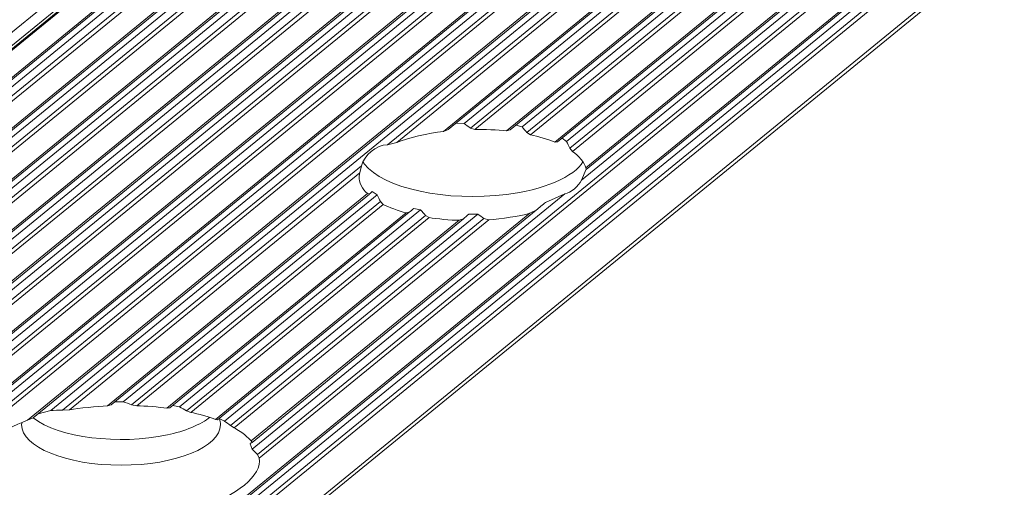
# Model space of a CAD drawing. Header units: inches. Extents: x 0 to 210, y 119 to 193.
# Tile 134 of 180: x 195.63 to 198.65, y 173.97 to 175.4. Entities that reach past the tile are written whole.
import ezdxf

# ---------------------------------------------------------------- set-up
doc = ezdxf.new("R2010")
doc.units = ezdxf.units.IN
doc.header["$MEASUREMENT"] = 0
doc.layers.add('Calque 1', color=7, linetype='Continuous')

# ---------------------------------------------------------------- blocks, each defined once
blk = doc.blocks.new('block 3481')
at = {"layer": 'Calque 1', "color": 9, "lineweight": 9, "true_color": 0xc0c0c0}
blk.add_lwpolyline([(207.6033, 185.1542), (161.5207, 147.5277)], dxfattribs=at)
blk = doc.blocks.new('block 3483')
at = {"layer": 'Calque 1', "color": 9, "lineweight": 9, "true_color": 0xc0c0c0}
blk.add_lwpolyline([(207.6433, 185.1461), (161.5606, 147.5194)], dxfattribs=at)
blk = doc.blocks.new('block 3502')
at = {"layer": 'Calque 1', "color": 9, "lineweight": 9, "true_color": 0xc0c0c0}
blk.add_lwpolyline([(207.7466, 185.216), (161.664, 147.5897)], dxfattribs=at)
blk = doc.blocks.new('block 3505')
at = {"layer": 'Calque 1', "color": 9, "lineweight": 9, "true_color": 0xc0c0c0}
blk.add_lwpolyline([(207.83, 185.2009), (161.7473, 147.5742)], dxfattribs=at)
blk = doc.blocks.new('block 3537')
at = {"layer": 'Calque 1', "color": 9, "lineweight": 9, "true_color": 0xc0c0c0}
blk.add_lwpolyline([(207.8769, 185.2114), (161.7942, 147.5849)], dxfattribs=at)
blk = doc.blocks.new('block 3538')
at = {"layer": 'Calque 1', "color": 9, "lineweight": 9, "true_color": 0xc0c0c0}
blk.add_lwpolyline([(207.8913, 185.1942), (161.8087, 147.5677)], dxfattribs=at)
blk = doc.blocks.new('block 3540')
at = {"layer": 'Calque 1', "color": 9, "lineweight": 9, "true_color": 0xc0c0c0}
blk.add_lwpolyline([(207.9023, 185.1874), (161.8197, 147.5611)], dxfattribs=at)
blk = doc.blocks.new('block 3542')
at = {"layer": 'Calque 1', "color": 9, "lineweight": 9, "true_color": 0xc0c0c0}
blk.add_lwpolyline([(207.9857, 185.1723), (161.9027, 147.5456)], dxfattribs=at)
blk = doc.blocks.new('block 3552')
at = {"layer": 'Calque 1', "color": 9, "lineweight": 9, "true_color": 0xc0c0c0}
blk.add_lwpolyline([(208.0326, 185.1828), (161.9496, 147.5563)], dxfattribs=at)
blk = doc.blocks.new('block 3553')
at = {"layer": 'Calque 1', "color": 9, "lineweight": 9, "true_color": 0xc0c0c0}
blk.add_lwpolyline([(208.047, 185.1656), (161.9644, 147.5391)], dxfattribs=at)
blk = doc.blocks.new('block 3555')
at = {"layer": 'Calque 1', "color": 9, "lineweight": 9, "true_color": 0xc0c0c0}
blk.add_lwpolyline([(208.0581, 185.1588), (161.9754, 147.5325)], dxfattribs=at)
blk = doc.blocks.new('block 3557')
at = {"layer": 'Calque 1', "color": 9, "lineweight": 9, "true_color": 0xc0c0c0}
blk.add_lwpolyline([(208.1411, 185.1437), (162.0584, 147.5174)], dxfattribs=at)
blk = doc.blocks.new('block 3567')
at = {"layer": 'Calque 1', "color": 9, "lineweight": 9, "true_color": 0xc0c0c0}
blk.add_lwpolyline([(208.1883, 185.1542), (162.1053, 147.5277)], dxfattribs=at)
blk = doc.blocks.new('block 3568')
at = {"layer": 'Calque 1', "color": 9, "lineweight": 9, "true_color": 0xc0c0c0}
blk.add_lwpolyline([(208.2028, 185.137), (162.1198, 147.5105)], dxfattribs=at)
blk = doc.blocks.new('block 3570')
at = {"layer": 'Calque 1', "color": 9, "lineweight": 9, "true_color": 0xc0c0c0}
blk.add_lwpolyline([(208.2138, 185.1303), (162.1311, 147.5039)], dxfattribs=at)
blk = doc.blocks.new('block 3572')
at = {"layer": 'Calque 1', "color": 9, "lineweight": 9, "true_color": 0xc0c0c0}
blk.add_lwpolyline([(208.2968, 185.1151), (162.2142, 147.4888)], dxfattribs=at)
blk = doc.blocks.new('block 3582')
at = {"layer": 'Calque 1', "color": 9, "lineweight": 9, "true_color": 0xc0c0c0}
blk.add_lwpolyline([(208.3437, 185.1256), (162.261, 147.4991)], dxfattribs=at)
blk = doc.blocks.new('block 3583')
at = {"layer": 'Calque 1', "color": 9, "lineweight": 9, "true_color": 0xc0c0c0}
blk.add_lwpolyline([(208.3581, 185.1084), (162.2755, 147.4819)], dxfattribs=at)
blk = doc.blocks.new('block 3585')
at = {"layer": 'Calque 1', "color": 9, "lineweight": 9, "true_color": 0xc0c0c0}
blk.add_lwpolyline([(208.3695, 185.1017), (162.2865, 147.4753)], dxfattribs=at)
blk = doc.blocks.new('block 3587')
at = {"layer": 'Calque 1', "color": 9, "lineweight": 9, "true_color": 0xc0c0c0}
blk.add_lwpolyline([(208.4525, 185.0865), (162.3699, 147.4602)], dxfattribs=at)
blk = doc.blocks.new('block 3602')
at = {"layer": 'Calque 1', "color": 9, "lineweight": 9, "true_color": 0xc0c0c0}
blk.add_lwpolyline([(208.4994, 185.097), (162.4167, 147.4705)], dxfattribs=at)
blk = doc.blocks.new('block 3603')
at = {"layer": 'Calque 1', "color": 9, "lineweight": 9, "true_color": 0xc0c0c0}
blk.add_lwpolyline([(208.5139, 185.0798), (162.4312, 147.4533)], dxfattribs=at)
blk = doc.blocks.new('block 3605')
at = {"layer": 'Calque 1', "color": 9, "lineweight": 9, "true_color": 0xc0c0c0}
blk.add_lwpolyline([(208.5249, 185.0731), (162.4422, 147.4467)], dxfattribs=at)
blk = doc.blocks.new('block 3607')
at = {"layer": 'Calque 1', "color": 9, "lineweight": 9, "true_color": 0xc0c0c0}
blk.add_lwpolyline([(208.6082, 185.0579), (162.5256, 147.4316)], dxfattribs=at)
blk = doc.blocks.new('block 3616')
at = {"layer": 'Calque 1', "color": 9, "lineweight": 9, "true_color": 0xc0c0c0}
blk.add_lwpolyline([(208.6551, 185.0684), (162.5724, 147.4419)], dxfattribs=at)
blk = doc.blocks.new('block 3617')
at = {"layer": 'Calque 1', "color": 9, "lineweight": 9, "true_color": 0xc0c0c0}
blk.add_lwpolyline([(208.6696, 185.0512), (162.5869, 147.4247)], dxfattribs=at)
blk = doc.blocks.new('block 3619')
at = {"layer": 'Calque 1', "color": 9, "lineweight": 9, "true_color": 0xc0c0c0}
blk.add_lwpolyline([(208.6806, 185.0445), (162.5979, 147.4181)], dxfattribs=at)
blk = doc.blocks.new('block 3621')
at = {"layer": 'Calque 1', "color": 9, "lineweight": 9, "true_color": 0xc0c0c0}
blk.add_lwpolyline([(208.764, 185.0293), (162.681, 147.403)], dxfattribs=at)
blk = doc.blocks.new('block 3635')
at = {"layer": 'Calque 1', "color": 9, "lineweight": 9, "true_color": 0xc0c0c0}
blk.add_lwpolyline([(208.8108, 185.0398), (162.7278, 147.4133)], dxfattribs=at)
blk = doc.blocks.new('block 3636')
at = {"layer": 'Calque 1', "color": 9, "lineweight": 9, "true_color": 0xc0c0c0}
blk.add_lwpolyline([(208.8253, 185.0228), (162.7426, 147.3961)], dxfattribs=at)
blk = doc.blocks.new('block 3638')
at = {"layer": 'Calque 1', "color": 9, "lineweight": 9, "true_color": 0xc0c0c0}
blk.add_lwpolyline([(208.8363, 185.016), (162.7537, 147.3896)], dxfattribs=at)
blk = doc.blocks.new('block 3645')
at = {"layer": 'Calque 1', "color": 9, "lineweight": 9, "true_color": 0xc0c0c0}
blk.add_lwpolyline([(201.9737, 179.3294), (195.6574, 174.1723)], dxfattribs=at)
blk = doc.blocks.new('block 3774')
at = {"layer": 'Calque 1', "color": 7, "lineweight": 9, "true_color": 0xffffff}
blk.add_open_spline([(196.1856, 173.9082), (196.2962, 173.938), (196.3778, 174.0045), (196.3671, 174.0567)], degree=3, dxfattribs=at)
blk = doc.blocks.new('block 3775')
at = {"layer": 'Calque 1', "color": 9, "lineweight": 9, "true_color": 0xc0c0c0}
blk.add_lwpolyline([(202.6541, 179.1899), (196.3671, 174.0567)], dxfattribs=at)
blk = doc.blocks.new('block 3779')
at = {"layer": 'Calque 1', "color": 9, "lineweight": 9, "true_color": 0xc0c0c0}
blk.add_lwpolyline([(209.6979, 184.8577), (163.6149, 147.2314)], dxfattribs=at)
blk = doc.blocks.new('block 3821')
at = {"layer": 'Calque 1', "color": 9, "lineweight": 9, "true_color": 0xc0c0c0}
blk.add_lwpolyline([(209.7448, 184.8684), (163.6618, 147.2421)], dxfattribs=at)
blk = doc.blocks.new('block 3822')
at = {"layer": 'Calque 1', "color": 9, "lineweight": 9, "true_color": 0xc0c0c0}
blk.add_lwpolyline([(209.7593, 184.8512), (163.6762, 147.2249)], dxfattribs=at)
blk = doc.blocks.new('block 3824')
at = {"layer": 'Calque 1', "color": 9, "lineweight": 9, "true_color": 0xc0c0c0}
blk.add_lwpolyline([(209.7703, 184.8445), (163.6876, 147.218)], dxfattribs=at)
blk = doc.blocks.new('block 3826')
at = {"layer": 'Calque 1', "color": 9, "lineweight": 9, "true_color": 0xc0c0c0}
blk.add_lwpolyline([(209.8898, 184.8226), (163.8068, 147.1963)], dxfattribs=at)
blk = doc.blocks.new('block 4772')
at = {"layer": 'Calque 1', "color": 7, "lineweight": 9, "true_color": 0xffffff}
blk.add_lwpolyline([(195.6574, 174.1723), (195.6747, 174.1802)], dxfattribs=at)
blk = doc.blocks.new('block 4773')
at = {"layer": 'Calque 1', "color": 9, "lineweight": 9, "true_color": 0xc0c0c0}
blk.add_lwpolyline([(201.9971, 179.3208), (195.7281, 174.2021)], dxfattribs=at)
blk = doc.blocks.new('block 4774')
at = {"layer": 'Calque 1', "color": 7, "lineweight": 9, "true_color": 0xffffff}
blk.add_lwpolyline([(195.6898, 174.1924), (195.7281, 174.2021)], dxfattribs=at)
blk = doc.blocks.new('block 4783')
at = {"layer": 'Calque 1', "color": 9, "lineweight": 9, "true_color": 0xc0c0c0}
blk.add_lwpolyline([(197.7589, 175.8314), (196.7606, 175.0163)], dxfattribs=at)
blk = doc.blocks.new('block 4784')
at = {"layer": 'Calque 1', "color": 7, "lineweight": 9, "true_color": 0xffffff}
blk.add_open_spline([(196.7606, 175.0163), (196.7254, 175.0153), (196.6882, 174.985), (196.681, 174.9512)], degree=3, dxfattribs=at)
blk = doc.blocks.new('block 4785')
at = {"layer": 'Calque 1', "color": 9, "lineweight": 9, "true_color": 0xc0c0c0}
blk.add_lwpolyline([(196.681, 174.9512), (195.7646, 174.2029)], dxfattribs=at)
blk = doc.blocks.new('block 4786')
at = {"layer": 'Calque 1', "color": 7, "lineweight": 9, "true_color": 0xffffff}
blk.add_open_spline([(195.7646, 174.2029), (195.7549, 174.2033), (195.7367, 174.2029), (195.7281, 174.2021)], degree=3, dxfattribs=at)
blk = doc.blocks.new('block 4802')
at = {"layer": 'Calque 1', "color": 7, "lineweight": 9, "true_color": 0xffffff}
blk.add_lwpolyline([(196.3616, 174.0677), (196.3671, 174.0567)], dxfattribs=at)
blk = doc.blocks.new('block 4803')
at = {"layer": 'Calque 1', "color": 9, "lineweight": 9, "true_color": 0xc0c0c0}
blk.add_lwpolyline([(202.6375, 179.1921), (196.3616, 174.0677)], dxfattribs=at)
blk = doc.blocks.new('block 4804')
at = {"layer": 'Calque 1', "color": 7, "lineweight": 9, "true_color": 0xffffff}
blk.add_open_spline([(197.3032, 174.8656), (197.3221, 174.8699), (197.3466, 174.8897), (197.3545, 174.9074)], degree=3, dxfattribs=at)
blk = doc.blocks.new('block 4805')
at = {"layer": 'Calque 1', "color": 9, "lineweight": 9, "true_color": 0xc0c0c0}
blk.add_lwpolyline([(198.3811, 175.7458), (197.3545, 174.9074)], dxfattribs=at)
blk = doc.blocks.new('block 4813')
at = {"layer": 'Calque 1', "color": 7, "lineweight": 9, "true_color": 0xffffff}
blk.add_open_spline([(196.3616, 174.0677), (196.3575, 174.0717), (196.3496, 174.0796), (196.3454, 174.0835)], degree=3, dxfattribs=at)
blk = doc.blocks.new('block 4814')
at = {"layer": 'Calque 1', "color": 9, "lineweight": 9, "true_color": 0xc0c0c0}
blk.add_lwpolyline([(197.3032, 174.8656), (196.3454, 174.0835)], dxfattribs=at)
blk = doc.blocks.new('block 5323')
at = {"layer": 'Calque 1', "color": 7, "lineweight": 9, "true_color": 0xffffff}
blk.add_lwpolyline([(196.7606, 175.0163), (196.7888, 175.0234)], dxfattribs=at)
blk = doc.blocks.new('block 5324')
at = {"layer": 'Calque 1', "color": 9, "lineweight": 9, "true_color": 0xc0c0c0}
blk.add_lwpolyline([(197.7531, 175.8109), (196.7888, 175.0234)], dxfattribs=at)
blk = doc.blocks.new('block 5325')
at = {"layer": 'Calque 1', "color": 7, "lineweight": 9, "true_color": 0xffffff}
blk.add_open_spline([(196.9314, 175.0568), (196.8873, 175.0523), (196.8205, 175.0366), (196.7888, 175.0234)], degree=3, dxfattribs=at)
blk = doc.blocks.new('block 5326')
at = {"layer": 'Calque 1', "color": 9, "lineweight": 9, "true_color": 0xc0c0c0}
blk.add_lwpolyline([(197.7769, 175.747), (196.9314, 175.0568)], dxfattribs=at)
blk = doc.blocks.new('block 5327')
at = {"layer": 'Calque 1', "color": 7, "lineweight": 9, "true_color": 0xffffff}
blk.add_lwpolyline([(196.9314, 175.0568), (196.9469, 175.0632)], dxfattribs=at)
blk = doc.blocks.new('block 5328')
at = {"layer": 'Calque 1', "color": 7, "lineweight": 9, "true_color": 0xffffff}
blk.add_lwpolyline([(196.9704, 175.0823), (196.9955, 175.0814)], dxfattribs=at)
blk = doc.blocks.new('block 5329')
at = {"layer": 'Calque 1', "color": 9, "lineweight": 9, "true_color": 0xc0c0c0}
blk.add_lwpolyline([(197.8065, 175.7434), (196.9955, 175.0814)], dxfattribs=at)
blk = doc.blocks.new('block 5330')
at = {"layer": 'Calque 1', "color": 7, "lineweight": 9, "true_color": 0xffffff}
blk.add_open_spline([(197.0141, 175.0675), (197.0093, 175.0711), (197, 175.078), (196.9955, 175.0814)], degree=3, dxfattribs=at)
blk = doc.blocks.new('block 5331')
at = {"layer": 'Calque 1', "color": 9, "lineweight": 9, "true_color": 0xc0c0c0}
blk.add_lwpolyline([(197.8168, 175.7229), (197.0141, 175.0675)], dxfattribs=at)
blk = doc.blocks.new('block 5332')
at = {"layer": 'Calque 1', "color": 7, "lineweight": 9, "true_color": 0xffffff}
blk.add_lwpolyline([(197.0141, 175.0675), (197.0279, 175.0632)], dxfattribs=at)
blk = doc.blocks.new('block 5333')
at = {"layer": 'Calque 1', "color": 9, "lineweight": 9, "true_color": 0xc0c0c0}
blk.add_lwpolyline([(197.8251, 175.7139), (197.0279, 175.0632)], dxfattribs=at)
blk = doc.blocks.new('block 5334')
at = {"layer": 'Calque 1', "color": 7, "lineweight": 9, "true_color": 0xffffff}
blk.add_lwpolyline([(197.369, 174.9412), (197.3545, 174.9074)], dxfattribs=at)
blk = doc.blocks.new('block 5335')
at = {"layer": 'Calque 1', "color": 7, "lineweight": 9, "true_color": 0xffffff}
blk.add_open_spline([(197.1244, 175.0585), (197.0999, 175.0616), (197.0537, 175.0637), (197.0279, 175.0632)], degree=3, dxfattribs=at)
blk = doc.blocks.new('block 5336')
at = {"layer": 'Calque 1', "color": 9, "lineweight": 9, "true_color": 0xc0c0c0}
blk.add_lwpolyline([(197.895, 175.6879), (197.1244, 175.0585)], dxfattribs=at)
blk = doc.blocks.new('block 5337')
at = {"layer": 'Calque 1', "color": 7, "lineweight": 9, "true_color": 0xffffff}
blk.add_open_spline([(197.3676, 174.9457), (197.3648, 174.9602), (197.3455, 174.9837), (197.3269, 174.9958)], degree=3, dxfattribs=at)
blk = doc.blocks.new('block 5338')
at = {"layer": 'Calque 1', "color": 9, "lineweight": 9, "true_color": 0xc0c0c0}
blk.add_lwpolyline([(198.1489, 175.6669), (197.3269, 174.9958)], dxfattribs=at)
blk = doc.blocks.new('block 5339')
at = {"layer": 'Calque 1', "color": 9, "lineweight": 9, "true_color": 0xc0c0c0}
blk.add_lwpolyline([(198.2747, 175.6864), (197.3676, 174.9457)], dxfattribs=at)
blk = doc.blocks.new('block 5340')
at = {"layer": 'Calque 1', "color": 7, "lineweight": 9, "true_color": 0xffffff}
blk.add_lwpolyline([(197.1244, 175.0585), (197.1361, 175.0618)], dxfattribs=at)
blk = doc.blocks.new('block 5341')
at = {"layer": 'Calque 1', "color": 7, "lineweight": 9, "true_color": 0xffffff}
blk.add_lwpolyline([(197.3676, 174.9457), (197.3693, 174.941)], dxfattribs=at)
blk = doc.blocks.new('block 5342')
at = {"layer": 'Calque 1', "color": 7, "lineweight": 9, "true_color": 0xffffff}
blk.add_open_spline([(197.2728, 175.0242), (197.2563, 175.0315), (197.2205, 175.0421), (197.1984, 175.0466)], degree=3, dxfattribs=at)
blk = doc.blocks.new('block 5343')
at = {"layer": 'Calque 1', "color": 9, "lineweight": 9, "true_color": 0xc0c0c0}
blk.add_lwpolyline([(197.966, 175.6733), (197.1984, 175.0466)], dxfattribs=at)
blk = doc.blocks.new('block 5344')
at = {"layer": 'Calque 1', "color": 9, "lineweight": 9, "true_color": 0xc0c0c0}
blk.add_lwpolyline([(198.0576, 175.665), (197.2728, 175.0242)], dxfattribs=at)
blk = doc.blocks.new('block 5345')
at = {"layer": 'Calque 1', "color": 7, "lineweight": 9, "true_color": 0xffffff}
blk.add_lwpolyline([(197.1536, 175.0764), (197.1733, 175.0707)], dxfattribs=at)
blk = doc.blocks.new('block 5346')
at = {"layer": 'Calque 1', "color": 9, "lineweight": 9, "true_color": 0xc0c0c0}
blk.add_lwpolyline([(197.9398, 175.6969), (197.1733, 175.0707)], dxfattribs=at)
blk = doc.blocks.new('block 5347')
at = {"layer": 'Calque 1', "color": 7, "lineweight": 9, "true_color": 0xffffff}
blk.add_open_spline([(197.1877, 175.0535), (197.184, 175.058), (197.1767, 175.0664), (197.1733, 175.0707)], degree=3, dxfattribs=at)
blk = doc.blocks.new('block 5348')
at = {"layer": 'Calque 1', "color": 9, "lineweight": 9, "true_color": 0xc0c0c0}
blk.add_lwpolyline([(197.9546, 175.6797), (197.1877, 175.0535)], dxfattribs=at)
blk = doc.blocks.new('block 5349')
at = {"layer": 'Calque 1', "color": 7, "lineweight": 9, "true_color": 0xffffff}
blk.add_lwpolyline([(197.1877, 175.0535), (197.1984, 175.0466)], dxfattribs=at)
blk = doc.blocks.new('block 5350')
at = {"layer": 'Calque 1', "color": 7, "lineweight": 9, "true_color": 0xffffff}
blk.add_lwpolyline([(197.3194, 175.0055), (197.3269, 174.9958)], dxfattribs=at)
blk = doc.blocks.new('block 5351')
at = {"layer": 'Calque 1', "color": 9, "lineweight": 9, "true_color": 0xc0c0c0}
blk.add_lwpolyline([(198.1341, 175.6707), (197.3194, 175.0055)], dxfattribs=at)
blk = doc.blocks.new('block 5352')
at = {"layer": 'Calque 1', "color": 7, "lineweight": 9, "true_color": 0xffffff}
blk.add_lwpolyline([(197.2728, 175.0242), (197.2818, 175.0253)], dxfattribs=at)
blk = doc.blocks.new('block 5353')
at = {"layer": 'Calque 1', "color": 7, "lineweight": 9, "true_color": 0xffffff}
blk.add_open_spline([(197.3194, 175.0055), (197.3169, 175.0106), (197.3118, 175.021), (197.309, 175.0261)], degree=3, dxfattribs=at)
blk = doc.blocks.new('block 5354')
at = {"layer": 'Calque 1', "color": 9, "lineweight": 9, "true_color": 0xc0c0c0}
blk.add_lwpolyline([(198.1152, 175.6843), (197.309, 175.0261)], dxfattribs=at)
blk = doc.blocks.new('block 5355')
at = {"layer": 'Calque 1', "color": 7, "lineweight": 9, "true_color": 0xffffff}
blk.add_lwpolyline([(197.2952, 175.0361), (197.309, 175.0261)], dxfattribs=at)
blk = doc.blocks.new('block 5469')
at = {"layer": 'Calque 1', "color": 7, "lineweight": 9, "true_color": 0xffffff}
blk.add_open_spline([(196.6855, 174.9631), (196.6865, 174.9615), (196.6882, 174.9588), (196.6892, 174.9574)], degree=3, dxfattribs=at)
blk = doc.blocks.new('block 5470')
at = {"layer": 'Calque 1', "color": 7, "lineweight": 9, "true_color": 0xffffff}
blk.add_open_spline([(196.6892, 174.9574), (196.7464, 174.8825), (196.9418, 174.8408), (197.1254, 174.864), (197.2322, 174.8752), (197.3366, 174.92), (197.3586, 174.9641)], degree=3, knots=[0, 0, 0, 0, 1, 1, 1, 2, 2, 2, 2], dxfattribs=at)
blk = doc.blocks.new('block 5471')
at = {"layer": 'Calque 1', "color": 7, "lineweight": 9, "true_color": 0xffffff}
blk.add_open_spline([(196.6751, 174.9305), (196.6741, 174.9274), (196.6734, 174.9212), (196.6737, 174.9181)], degree=3, dxfattribs=at)
blk = doc.blocks.new('block 5472')
at = {"layer": 'Calque 1', "color": 7, "lineweight": 9, "true_color": 0xffffff}
blk.add_lwpolyline([(197.3032, 174.8656), (197.2442, 174.8394)], dxfattribs=at)
blk = doc.blocks.new('block 5473')
at = {"layer": 'Calque 1', "color": 7, "lineweight": 9, "true_color": 0xffffff}
blk.add_open_spline([(197.2442, 174.8394), (197.2374, 174.8339), (197.2239, 174.8223), (197.2163, 174.8161)], degree=3, dxfattribs=at)
blk = doc.blocks.new('block 5474')
at = {"layer": 'Calque 1', "color": 7, "lineweight": 9, "true_color": 0xffffff}
blk.add_lwpolyline([(197.2163, 174.8161), (197.1964, 174.8062)], dxfattribs=at)
blk = doc.blocks.new('block 5475')
at = {"layer": 'Calque 1', "color": 7, "lineweight": 9, "true_color": 0xffffff}
blk.add_open_spline([(197.0706, 174.7867), (197.1068, 174.7886), (197.166, 174.7979), (197.1964, 174.8062)], degree=3, dxfattribs=at)
blk = doc.blocks.new('block 5476')
at = {"layer": 'Calque 1', "color": 7, "lineweight": 9, "true_color": 0xffffff}
blk.add_lwpolyline([(197.0706, 174.7867), (197.0558, 174.7903)], dxfattribs=at)
blk = doc.blocks.new('block 5477')
at = {"layer": 'Calque 1', "color": 7, "lineweight": 9, "true_color": 0xffffff}
blk.add_open_spline([(197.0372, 174.8041), (197.042, 174.8005), (197.0513, 174.7938), (197.0558, 174.7903)], degree=3, dxfattribs=at)
blk = doc.blocks.new('block 5478')
at = {"layer": 'Calque 1', "color": 7, "lineweight": 9, "true_color": 0xffffff}
blk.add_lwpolyline([(197.0372, 174.8041), (197.0096, 174.8036)], dxfattribs=at)
blk = doc.blocks.new('block 5479')
at = {"layer": 'Calque 1', "color": 7, "lineweight": 9, "true_color": 0xffffff}
blk.add_open_spline([(197.0096, 174.8036), (197.0052, 174.8), (196.9969, 174.7927), (196.9928, 174.7891)], degree=3, dxfattribs=at)
blk = doc.blocks.new('block 5480')
at = {"layer": 'Calque 1', "color": 7, "lineweight": 9, "true_color": 0xffffff}
blk.add_lwpolyline([(196.9928, 174.7891), (196.9797, 174.7848)], dxfattribs=at)
blk = doc.blocks.new('block 5481')
at = {"layer": 'Calque 1', "color": 7, "lineweight": 9, "true_color": 0xffffff}
blk.add_open_spline([(196.8877, 174.7931), (196.9108, 174.7891), (196.9545, 174.7853), (196.9797, 174.7848)], degree=3, dxfattribs=at)
blk = doc.blocks.new('block 5482')
at = {"layer": 'Calque 1', "color": 7, "lineweight": 9, "true_color": 0xffffff}
blk.add_lwpolyline([(196.8877, 174.7931), (196.8763, 174.7994)], dxfattribs=at)
blk = doc.blocks.new('block 5483')
at = {"layer": 'Calque 1', "color": 7, "lineweight": 9, "true_color": 0xffffff}
blk.add_open_spline([(196.8618, 174.8167), (196.8653, 174.8122), (196.8729, 174.8037), (196.8763, 174.7994)], degree=3, dxfattribs=at)
blk = doc.blocks.new('block 5484')
at = {"layer": 'Calque 1', "color": 7, "lineweight": 9, "true_color": 0xffffff}
blk.add_lwpolyline([(196.8618, 174.8167), (196.8405, 174.8211)], dxfattribs=at)
blk = doc.blocks.new('block 5485')
at = {"layer": 'Calque 1', "color": 7, "lineweight": 9, "true_color": 0xffffff}
blk.add_open_spline([(196.8405, 174.8211), (196.837, 174.8182), (196.8305, 174.8125), (196.827, 174.8098)], degree=3, dxfattribs=at)
blk = doc.blocks.new('block 5486')
at = {"layer": 'Calque 1', "color": 7, "lineweight": 9, "true_color": 0xffffff}
blk.add_lwpolyline([(196.827, 174.8098), (196.8171, 174.8077)], dxfattribs=at)
blk = doc.blocks.new('block 5487')
at = {"layer": 'Calque 1', "color": 7, "lineweight": 9, "true_color": 0xffffff}
blk.add_open_spline([(196.7471, 174.8337), (196.7619, 174.8256), (196.7957, 174.8132), (196.8171, 174.8077)], degree=3, dxfattribs=at)
blk = doc.blocks.new('block 5488')
at = {"layer": 'Calque 1', "color": 7, "lineweight": 9, "true_color": 0xffffff}
blk.add_lwpolyline([(196.7471, 174.8337), (196.7385, 174.8427)], dxfattribs=at)
blk = doc.blocks.new('block 5489')
at = {"layer": 'Calque 1', "color": 7, "lineweight": 9, "true_color": 0xffffff}
blk.add_open_spline([(196.7282, 174.8632), (196.7309, 174.858), (196.7358, 174.8478), (196.7385, 174.8427)], degree=3, dxfattribs=at)
blk = doc.blocks.new('block 5490')
at = {"layer": 'Calque 1', "color": 7, "lineweight": 9, "true_color": 0xffffff}
blk.add_lwpolyline([(196.7282, 174.8632), (196.7134, 174.8732)], dxfattribs=at)
blk = doc.blocks.new('block 5491')
at = {"layer": 'Calque 1', "color": 7, "lineweight": 9, "true_color": 0xffffff}
blk.add_open_spline([(196.7134, 174.8732), (196.7113, 174.8711), (196.7068, 174.8673), (196.7047, 174.8656)], degree=3, dxfattribs=at)
blk = doc.blocks.new('block 5492')
at = {"layer": 'Calque 1', "color": 7, "lineweight": 9, "true_color": 0xffffff}
blk.add_lwpolyline([(196.7047, 174.8656), (196.6985, 174.8666)], dxfattribs=at)
blk = doc.blocks.new('block 5493')
at = {"layer": 'Calque 1', "color": 7, "lineweight": 9, "true_color": 0xffffff}
blk.add_open_spline([(196.6737, 174.9181), (196.672, 174.9037), (196.6837, 174.8794), (196.6985, 174.8666)], degree=3, dxfattribs=at)
blk = doc.blocks.new('block 5494')
at = {"layer": 'Calque 1', "color": 7, "lineweight": 9, "true_color": 0xffffff}
blk.add_lwpolyline([(196.6751, 174.9305), (196.681, 174.9512)], dxfattribs=at)
blk = doc.blocks.new('block 5495')
at = {"layer": 'Calque 1', "color": 9, "lineweight": 9, "true_color": 0xc0c0c0}
blk.add_lwpolyline([(196.6751, 174.9305), (195.7853, 174.2043)], dxfattribs=at)
blk = doc.blocks.new('block 5496')
at = {"layer": 'Calque 1', "color": 7, "lineweight": 9, "true_color": 0xffffff}
blk.add_lwpolyline([(195.7646, 174.2029), (195.7853, 174.2043)], dxfattribs=at)
blk = doc.blocks.new('block 5497')
at = {"layer": 'Calque 1', "color": 9, "lineweight": 9, "true_color": 0xc0c0c0}
blk.add_lwpolyline([(196.6985, 174.8666), (195.902, 174.2165)], dxfattribs=at)
blk = doc.blocks.new('block 5498')
at = {"layer": 'Calque 1', "color": 7, "lineweight": 9, "true_color": 0xffffff}
blk.add_open_spline([(195.902, 174.2165), (195.8707, 174.2155), (195.8145, 174.2096), (195.7853, 174.2043)], degree=3, dxfattribs=at)
blk = doc.blocks.new('block 5499')
at = {"layer": 'Calque 1', "color": 7, "lineweight": 9, "true_color": 0xffffff}
blk.add_lwpolyline([(195.902, 174.2165), (195.9134, 174.2195)], dxfattribs=at)
blk = doc.blocks.new('block 5500')
at = {"layer": 'Calque 1', "color": 9, "lineweight": 9, "true_color": 0xc0c0c0}
blk.add_lwpolyline([(196.7282, 174.8632), (195.9506, 174.2284)], dxfattribs=at)
blk = doc.blocks.new('block 5501')
at = {"layer": 'Calque 1', "color": 7, "lineweight": 9, "true_color": 0xffffff}
blk.add_lwpolyline([(195.9258, 174.2293), (195.9506, 174.2284)], dxfattribs=at)
blk = doc.blocks.new('block 5502')
at = {"layer": 'Calque 1', "color": 9, "lineweight": 9, "true_color": 0xc0c0c0}
blk.add_lwpolyline([(196.7385, 174.8427), (195.9761, 174.22)], dxfattribs=at)
blk = doc.blocks.new('block 5503')
at = {"layer": 'Calque 1', "color": 7, "lineweight": 9, "true_color": 0xffffff}
blk.add_open_spline([(195.9761, 174.22), (195.9696, 174.2222), (195.9568, 174.2265), (195.9506, 174.2284)], degree=3, dxfattribs=at)
blk = doc.blocks.new('block 5504')
at = {"layer": 'Calque 1', "color": 9, "lineweight": 9, "true_color": 0xc0c0c0}
blk.add_lwpolyline([(196.7471, 174.8337), (195.9916, 174.217)], dxfattribs=at)
blk = doc.blocks.new('block 5505')
at = {"layer": 'Calque 1', "color": 7, "lineweight": 9, "true_color": 0xffffff}
blk.add_lwpolyline([(195.9761, 174.22), (195.9916, 174.217)], dxfattribs=at)
blk = doc.blocks.new('block 5506')
at = {"layer": 'Calque 1', "color": 7, "lineweight": 9, "true_color": 0xffffff}
blk.add_lwpolyline([(196.3392, 174.1006), (196.3454, 174.0835)], dxfattribs=at)
blk = doc.blocks.new('block 5507')
at = {"layer": 'Calque 1', "color": 7, "lineweight": 9, "true_color": 0xffffff}
blk.add_lwpolyline([(196.3396, 174.1009), (196.3396, 174.1008)], dxfattribs=at)
blk = doc.blocks.new('block 5508')
at = {"layer": 'Calque 1', "color": 9, "lineweight": 9, "true_color": 0xc0c0c0}
blk.add_lwpolyline([(196.8171, 174.8077), (196.0843, 174.2095)], dxfattribs=at)
blk = doc.blocks.new('block 5509')
at = {"layer": 'Calque 1', "color": 7, "lineweight": 9, "true_color": 0xffffff}
blk.add_open_spline([(196.0843, 174.2095), (196.0612, 174.2127), (196.0164, 174.2164), (195.9916, 174.217)], degree=3, dxfattribs=at)
blk = doc.blocks.new('block 5510')
at = {"layer": 'Calque 1', "color": 9, "lineweight": 9, "true_color": 0xc0c0c0}
blk.add_lwpolyline([(197.1964, 174.8062), (196.3427, 174.109)], dxfattribs=at)
blk = doc.blocks.new('block 5511')
at = {"layer": 'Calque 1', "color": 7, "lineweight": 9, "true_color": 0xffffff}
blk.add_open_spline([(196.3248, 174.1259), (196.3175, 174.1323), (196.3006, 174.1437), (196.29, 174.1493)], degree=3, dxfattribs=at)
blk = doc.blocks.new('block 5512')
at = {"layer": 'Calque 1', "color": 9, "lineweight": 9, "true_color": 0xc0c0c0}
blk.add_lwpolyline([(197.0706, 174.7867), (196.29, 174.1493)], dxfattribs=at)
blk = doc.blocks.new('block 5513')
at = {"layer": 'Calque 1', "color": 7, "lineweight": 9, "true_color": 0xffffff}
blk.add_lwpolyline([(196.0843, 174.2095), (196.0932, 174.2105)], dxfattribs=at)
blk = doc.blocks.new('block 5514')
at = {"layer": 'Calque 1', "color": 7, "lineweight": 9, "true_color": 0xffffff}
blk.add_lwpolyline([(196.3451, 174.1046), (196.3447, 174.1046)], dxfattribs=at)
blk = doc.blocks.new('block 5515')
at = {"layer": 'Calque 1', "color": 7, "lineweight": 9, "true_color": 0xffffff}
blk.add_lwpolyline([(196.3427, 174.109), (196.3451, 174.1046)], dxfattribs=at)
blk = doc.blocks.new('block 5516')
at = {"layer": 'Calque 1', "color": 9, "lineweight": 9, "true_color": 0xc0c0c0}
blk.add_lwpolyline([(196.9797, 174.7848), (196.2328, 174.175)], dxfattribs=at)
blk = doc.blocks.new('block 5517')
at = {"layer": 'Calque 1', "color": 7, "lineweight": 9, "true_color": 0xffffff}
blk.add_open_spline([(196.2328, 174.175), (196.2155, 174.1817), (196.179, 174.1922), (196.1573, 174.1967)], degree=3, dxfattribs=at)
blk = doc.blocks.new('block 5518')
at = {"layer": 'Calque 1', "color": 9, "lineweight": 9, "true_color": 0xc0c0c0}
blk.add_lwpolyline([(196.8877, 174.7931), (196.1573, 174.1967)], dxfattribs=at)
blk = doc.blocks.new('block 5519')
at = {"layer": 'Calque 1', "color": 7, "lineweight": 9, "true_color": 0xffffff}
blk.add_lwpolyline([(196.1025, 174.2181), (196.1229, 174.2133)], dxfattribs=at)
blk = doc.blocks.new('block 5520')
at = {"layer": 'Calque 1', "color": 9, "lineweight": 9, "true_color": 0xc0c0c0}
blk.add_lwpolyline([(196.8618, 174.8167), (196.1229, 174.2133)], dxfattribs=at)
blk = doc.blocks.new('block 5521')
at = {"layer": 'Calque 1', "color": 9, "lineweight": 9, "true_color": 0xc0c0c0}
blk.add_lwpolyline([(196.8763, 174.7994), (196.1442, 174.2017)], dxfattribs=at)
blk = doc.blocks.new('block 5522')
at = {"layer": 'Calque 1', "color": 7, "lineweight": 9, "true_color": 0xffffff}
blk.add_open_spline([(196.1442, 174.2017), (196.1391, 174.2048), (196.1284, 174.2105), (196.1229, 174.2133)], degree=3, dxfattribs=at)
blk = doc.blocks.new('block 5523')
at = {"layer": 'Calque 1', "color": 7, "lineweight": 9, "true_color": 0xffffff}
blk.add_lwpolyline([(196.1442, 174.2017), (196.1573, 174.1967)], dxfattribs=at)
blk = doc.blocks.new('block 5524')
at = {"layer": 'Calque 1', "color": 7, "lineweight": 9, "true_color": 0xffffff}
blk.add_lwpolyline([(196.2793, 174.1562), (196.29, 174.1493)], dxfattribs=at)
blk = doc.blocks.new('block 5525')
at = {"layer": 'Calque 1', "color": 9, "lineweight": 9, "true_color": 0xc0c0c0}
blk.add_lwpolyline([(197.0558, 174.7903), (196.2793, 174.1562)], dxfattribs=at)
blk = doc.blocks.new('block 5526')
at = {"layer": 'Calque 1', "color": 7, "lineweight": 9, "true_color": 0xffffff}
blk.add_lwpolyline([(196.2328, 174.175), (196.2397, 174.1742)], dxfattribs=at)
blk = doc.blocks.new('block 5527')
at = {"layer": 'Calque 1', "color": 7, "lineweight": 9, "true_color": 0xffffff}
blk.add_open_spline([(196.2793, 174.1562), (196.2745, 174.1599), (196.2652, 174.1666), (196.2607, 174.17)], degree=3, dxfattribs=at)
blk = doc.blocks.new('block 5528')
at = {"layer": 'Calque 1', "color": 9, "lineweight": 9, "true_color": 0xc0c0c0}
blk.add_lwpolyline([(197.0372, 174.8041), (196.2607, 174.17)], dxfattribs=at)
blk = doc.blocks.new('block 5529')
at = {"layer": 'Calque 1', "color": 7, "lineweight": 9, "true_color": 0xffffff}
blk.add_lwpolyline([(196.2445, 174.1783), (196.2607, 174.17)], dxfattribs=at)
blk = doc.blocks.new('block 5601')
at = {"layer": 'Calque 1', "color": 7, "lineweight": 9, "true_color": 0xffffff}
blk.add_open_spline([(196.3427, 174.109), (196.3389, 174.1135), (196.3303, 174.1218), (196.3248, 174.1259)], degree=3, dxfattribs=at)
blk = doc.blocks.new('block 5602')
at = {"layer": 'Calque 1', "color": 7, "lineweight": 9, "true_color": 0xffffff}
blk.add_open_spline([(195.6574, 174.1723), (195.6195, 174.16), (195.5689, 174.1335), (195.5499, 174.1158)], degree=3, dxfattribs=at)
blk = doc.blocks.new('block 5632')
at = {"layer": 'Calque 1', "color": 7, "lineweight": 9, "true_color": 0xffffff}
blk.add_open_spline([(195.6395, 174.1655), (195.6392, 174.1638), (195.6388, 174.1607), (195.6388, 174.1592)], degree=3, dxfattribs=at)
blk = doc.blocks.new('block 5633')
at = {"layer": 'Calque 1', "color": 7, "lineweight": 9, "true_color": 0xffffff}
blk.add_lwpolyline([(196.3447, 174.1046), (196.3396, 174.1009)], dxfattribs=at)
blk = doc.blocks.new('block 5634')
at = {"layer": 'Calque 1', "color": 7, "lineweight": 9, "true_color": 0xffffff}
blk.add_open_spline([(196.2483, 174.1592), (196.2483, 174.1636), (196.2469, 174.1721), (196.2452, 174.1764)], degree=3, dxfattribs=at)
blk = doc.blocks.new('block 5635')
at = {"layer": 'Calque 1', "color": 7, "lineweight": 9, "true_color": 0xffffff}
blk.add_open_spline([(195.6388, 174.1592), (195.6388, 174.0904), (195.7753, 174.0348), (195.9437, 174.0348), (196.1118, 174.0348), (196.2483, 174.0904), (196.2483, 174.1592), (196.2483, 174.1592), (196.2483, 174.1592), (196.2483, 174.1592)], degree=3, knots=[0, 0, 0, 0, 1, 1, 1, 2, 2, 2, 3, 3, 3, 3], dxfattribs=at)
blk = doc.blocks.new('block 5636')
at = {"layer": 'Calque 1', "color": 7, "lineweight": 9, "true_color": 0xffffff}
blk.add_open_spline([(195.6743, 174.1797), (195.7529, 174.119), (195.9372, 174.0958), (196.086, 174.128), (196.1339, 174.1369), (196.1935, 174.1614), (196.2149, 174.1812)], degree=3, knots=[0, 0, 0, 0, 1, 1, 1, 2, 2, 2, 2], dxfattribs=at)
blk = doc.blocks.new('block 10002')
at = {"layer": 'Calque 1', "color": 7, "lineweight": 9, "true_color": 0xffffff}
blk.add_lwpolyline([(161.5772, 147.5232), (207.6598, 185.1495)], dxfattribs=at)
blk = doc.blocks.new('block 10005')
at = {"layer": 'Calque 1', "color": 7, "lineweight": 9, "true_color": 0xffffff}
blk.add_lwpolyline([(161.758, 147.577), (207.8407, 185.2033)], dxfattribs=at)
blk = doc.blocks.new('block 10006')
at = {"layer": 'Calque 1', "color": 7, "lineweight": 9, "true_color": 0xffffff}
blk.add_lwpolyline([(161.9134, 147.5484), (207.9964, 185.1747)], dxfattribs=at)
blk = doc.blocks.new('block 10007')
at = {"layer": 'Calque 1', "color": 7, "lineweight": 9, "true_color": 0xffffff}
blk.add_lwpolyline([(162.0691, 147.5198), (208.1521, 185.1461)], dxfattribs=at)
blk = doc.blocks.new('block 10009')
at = {"layer": 'Calque 1', "color": 7, "lineweight": 9, "true_color": 0xffffff}
blk.add_lwpolyline([(162.2248, 147.4912), (208.3075, 185.1175)], dxfattribs=at)
blk = doc.blocks.new('block 10012')
at = {"layer": 'Calque 1', "color": 7, "lineweight": 9, "true_color": 0xffffff}
blk.add_lwpolyline([(162.3805, 147.4626), (208.4632, 185.0889)], dxfattribs=at)
blk = doc.blocks.new('block 10014')
at = {"layer": 'Calque 1', "color": 7, "lineweight": 9, "true_color": 0xffffff}
blk.add_lwpolyline([(162.5363, 147.434), (208.6189, 185.0603)], dxfattribs=at)
blk = doc.blocks.new('block 10015')
at = {"layer": 'Calque 1', "color": 7, "lineweight": 9, "true_color": 0xffffff}
blk.add_lwpolyline([(162.6916, 147.4054), (208.7746, 185.0317)], dxfattribs=at)
blk = doc.blocks.new('block 10025')
at = {"layer": 'Calque 1', "color": 7, "lineweight": 9, "true_color": 0xffffff}
blk.add_lwpolyline([(163.6256, 147.2338), (209.7086, 184.8603)], dxfattribs=at)
blk = doc.blocks.new('block 10029')
at = {"layer": 'Calque 1', "color": 7, "lineweight": 9, "true_color": 0xffffff}
blk.add_lwpolyline([(163.8282, 147.2011), (209.9112, 184.8274)], dxfattribs=at)
blk = doc.blocks.new('block 10066')
at = {"layer": 'Calque 1', "color": 7, "lineweight": 9, "true_color": 0xffffff}
blk.add_lwpolyline([(195.6747, 174.18), (201.9778, 179.3266)], dxfattribs=at)
blk = doc.blocks.new('block 10083')
at = {"layer": 'Calque 1', "color": 7, "lineweight": 9, "true_color": 0xffffff}
blk.add_lwpolyline([(196.9466, 175.063), (197.7827, 175.7456)], dxfattribs=at)
blk = doc.blocks.new('block 10084')
at = {"layer": 'Calque 1', "color": 7, "lineweight": 9, "true_color": 0xffffff}
blk.add_lwpolyline([(197.1357, 175.0616), (197.905, 175.6898)], dxfattribs=at)
blk = doc.blocks.new('block 10085')
at = {"layer": 'Calque 1', "color": 7, "lineweight": 9, "true_color": 0xffffff}
blk.add_lwpolyline([(197.3693, 174.9409), (198.2943, 175.6962)], dxfattribs=at)
blk = doc.blocks.new('block 10086')
at = {"layer": 'Calque 1', "color": 7, "lineweight": 9, "true_color": 0xffffff}
blk.add_lwpolyline([(197.2815, 175.0251), (198.0711, 175.6697)], dxfattribs=at)
blk = doc.blocks.new('block 10087')
at = {"layer": 'Calque 1', "color": 7, "lineweight": 9, "true_color": 0xffffff}
blk.add_lwpolyline([(195.9134, 174.2195), (196.7047, 174.8654)], dxfattribs=at)
blk = doc.blocks.new('block 10088')
at = {"layer": 'Calque 1', "color": 7, "lineweight": 9, "true_color": 0xffffff}
blk.add_lwpolyline([(196.0932, 174.2105), (196.827, 174.8096)], dxfattribs=at)
blk = doc.blocks.new('block 10089')
at = {"layer": 'Calque 1', "color": 7, "lineweight": 9, "true_color": 0xffffff}
blk.add_lwpolyline([(196.3451, 174.1046), (197.216, 174.816)], dxfattribs=at)
blk = doc.blocks.new('block 10090')
at = {"layer": 'Calque 1', "color": 7, "lineweight": 9, "true_color": 0xffffff}
blk.add_lwpolyline([(196.2397, 174.1742), (196.9928, 174.7893)], dxfattribs=at)

msp = doc.modelspace()

# ---------------------------------------------------------------- block references
at = {"layer": 'Calque 1'}
for name in ['block 3502', 'block 3505', 'block 10005', 'block 3537', 'block 3538', 'block 3540', 'block 3542', 'block 10006', 'block 3552', 'block 3553', 'block 3555', 'block 3481', 'block 3483', 'block 10002', 'block 3557', 'block 10007', 'block 3567', 'block 3568', 'block 3570', 'block 3572', 'block 10009', 'block 3582', 'block 3583', 'block 3585', 'block 3587', 'block 10012', 'block 3602', 'block 3603', 'block 3605', 'block 3616', 'block 3607', 'block 10014', 'block 3617', 'block 3619', 'block 3635', 'block 3621', 'block 10015', 'block 3636', 'block 3638', 'block 3779', 'block 10025', 'block 3821', 'block 3822', 'block 3824', 'block 10029', 'block 3826', 'block 3645', 'block 10066', 'block 4773', 'block 4803', 'block 3775', 'block 4783', 'block 5324', 'block 5326', 'block 10083', 'block 5329', 'block 4805', 'block 5331', 'block 5333', 'block 5336', 'block 10084', 'block 5346', 'block 5354', 'block 5339', 'block 10085', 'block 5348', 'block 5343', 'block 5344', 'block 10086', 'block 5351', 'block 5338', 'block 5328', 'block 5330', 'block 5325', 'block 5327', 'block 5332', 'block 5335', 'block 5340', 'block 5345', 'block 5347', 'block 5349', 'block 5323', 'block 5342', 'block 5352', 'block 5355', 'block 5353', 'block 4784', 'block 5350', 'block 5337', 'block 5469', 'block 5470', 'block 4785', 'block 5495', 'block 5471', 'block 5494', 'block 5334', 'block 5341', 'block 5493', 'block 4804', 'block 5491', 'block 5490', 'block 5497', 'block 10087', 'block 5500', 'block 5502', 'block 4814', 'block 5492', 'block 5489', 'block 5488', 'block 5473', 'block 5472', 'block 5504', 'block 10088', 'block 5520', 'block 10089', 'block 5487', 'block 5486', 'block 5485', 'block 5484', 'block 5483', 'block 5474', 'block 5508', 'block 5521', 'block 5518', 'block 5516', 'block 10090', 'block 5528', 'block 5525', 'block 5512', 'block 5510', 'block 5482', 'block 5481', 'block 5480', 'block 5479', 'block 5478', 'block 5477', 'block 5476', 'block 5475', 'block 5498', 'block 5499', 'block 5501', 'block 5503', 'block 5505', 'block 5509', 'block 5513', 'block 5519', 'block 5522', 'block 4772', 'block 5636', 'block 4774', 'block 4786', 'block 5496', 'block 5523', 'block 5517', 'block 5526', 'block 5529', 'block 5634', 'block 5602', 'block 5632', 'block 5635', 'block 5527', 'block 5524', 'block 5511', 'block 5601', 'block 5506', 'block 5633', 'block 5507', 'block 5515', 'block 5514', 'block 3774', 'block 4813', 'block 4802']:
    msp.add_blockref(name, (0, 0), dxfattribs=at)

doc.saveas('drawing.dxf')
